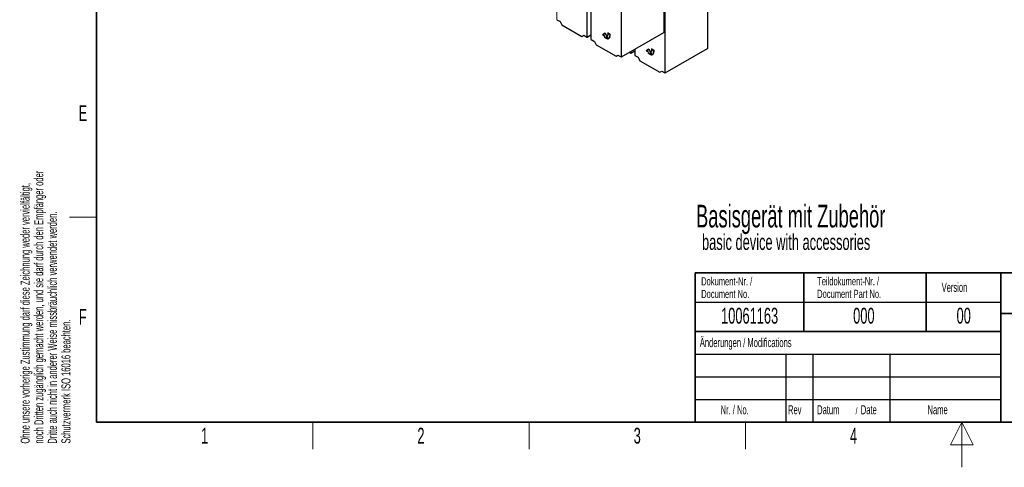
# Paper-space layout 'Blatt4' of a CAD drawing. Header units: millimetres. Extents: x 5 to 418, y 2 to 292.
# Tile 1 of 117: x 9 to 226, y 2 to 101. Entities that reach past the tile are written whole.
import ezdxf

# ---------------------------------------------------------------- set-up
doc = ezdxf.new("R2010")
doc.units = ezdxf.units.MM
doc.layers.add('SLD-0', color=7, linetype='Continuous')
doc.styles.add('SLDTEXTSTYLE0', font='TXT', dxfattribs={"width": 0.605})

psp = doc.layouts.new('Blatt4')

# ---------------------------------------------------------------- linework, layer by layer
at = {"color": 7, "linetype": 'Continuous', "lineweight": 18}
for p, q in [((127.58, 118.78), (127.58, 100.89)), ((134.25, 97.04), (134.25, 114.93)), ((134.3, 114.93), (134.3, 97.04)), ((135.15, 114.41), (135.15, 96.52)), ((141.82, 92.66), (141.82, 110.56)), ((141.87, 110.56), (141.87, 92.66)), ((151.47, 89.13), (151.47, 107.02)), ((151.52, 107.02), (151.52, 89.13)), ((138.32, 96.91), (138.3, 96.9)), ((138.51, 96.8), (138.49, 96.79)), ((138.89, 97.57), (138.87, 97.55)), ((139.33, 97.31), (139.3, 97.3)), ((143.9, 93.5), (143.9, 93.84)), ((143.95, 93.86), (143.95, 93.5)), ((144.8, 94.36), (144.8, 92.98)), ((148.54, 94.03), (148.52, 94.02)), ((148.98, 93.78), (148.95, 93.77)), ((147.97, 93.38), (147.95, 93.37)), ((148.16, 93.27), (148.14, 93.26))]:
    psp.add_line(p, q, dxfattribs=at)
at = {"color": 7, "linetype": 'Continuous', "lineweight": 25}
for p, q in [((135.14, 114.42), (135.14, 96.53)), ((151.26, 98.11), (151.26, 111.27)), ((160.91, 94.58), (160.91, 107.74)), ((127.58, 100.89), (128.3, 100.47)), ((128.3, 100.47), (128.73, 99.72)), ((128.73, 99.72), (133.1, 97.2)), ((138.28, 97.89), (137.69, 97.55)), ((138.28, 97.89), (137.71, 97.57)), ((137.77, 97.54), (138.28, 97.83)), ((138.87, 96.87), (138.28, 97.89)), ((138.3, 97.85), (138.28, 97.83)), ((138.28, 97.83), (138.78, 96.96)), ((138.3, 97.85), (138.8, 96.98)), ((139.34, 97.69), (138.87, 97.96)), ((138.87, 97.96), (138.87, 97.55)), ((138.89, 97.95), (138.89, 97.57)), ((138.93, 97.91), (138.9, 97.9)), ((138.9, 97.53), (138.9, 97.9)), ((138.9, 97.9), (139.3, 97.67)), ((138.93, 97.91), (139.33, 97.68)), ((141.87, 92.66), (151.24, 98.07)), ((133.1, 97.2), (133.53, 97.45)), ((133.53, 97.45), (134.25, 97.04)), ((134.3, 97.04), (135.14, 97.53)), ((135.15, 96.52), (135.88, 96.1)), ((135.88, 96.1), (136.31, 95.35)), ((137.71, 97.57), (137.69, 97.55)), ((137.69, 97.55), (138.01, 97.37)), ((137.71, 97.57), (138.03, 97.38)), ((138.04, 97.39), (137.77, 97.54)), ((138.03, 97.38), (138.01, 97.37)), ((138.49, 96.83), (138.3, 96.94)), ((138.3, 96.9), (138.49, 96.79)), ((138.32, 96.91), (138.51, 96.8)), ((138.78, 96.96), (138.51, 97.12)), ((138.56, 97.01), (138.53, 96.99)), ((138.53, 96.99), (138.57, 96.97)), ((138.57, 97.07), (138.55, 97.06)), ((138.55, 97.06), (138.87, 96.87)), ((138.56, 97.01), (138.56, 97)), ((138.57, 97.07), (138.84, 96.91)), ((138.78, 97.32), (138.76, 97.31)), ((138.76, 97.31), (138.78, 97.27)), ((138.78, 97.32), (138.8, 97.28)), ((138.8, 96.98), (138.78, 96.96)), ((139.06, 96.77), (139.09, 96.79)), ((139.33, 97.68), (139.3, 97.67)), ((139.3, 97.67), (139.3, 97.3)), ((139.33, 97.68), (139.33, 97.31)), ((139.34, 97.28), (139.34, 97.69)), ((136.31, 95.35), (140.67, 92.83)), ((143.61, 93.67), (143.9, 93.5)), ((143.95, 93.5), (144.79, 93.99)), ((144.79, 94.35), (144.79, 93)), ((147.93, 94.36), (147.34, 94.02)), ((147.36, 94.03), (147.34, 94.02)), ((147.34, 94.02), (147.66, 93.84)), ((147.93, 94.36), (147.36, 94.03)), ((147.36, 94.03), (147.68, 93.85)), ((147.42, 94.01), (147.93, 94.3)), ((147.69, 93.86), (147.42, 94.01)), ((147.68, 93.85), (147.66, 93.84)), ((148.52, 93.34), (147.93, 94.36)), ((147.95, 94.32), (147.93, 94.3)), ((147.93, 94.3), (148.43, 93.43)), ((147.95, 94.32), (148.45, 93.44)), ((148.43, 93.43), (148.16, 93.59)), ((148.2, 93.47), (148.18, 93.46)), ((148.22, 93.54), (148.2, 93.52)), ((148.2, 93.52), (148.52, 93.34)), ((148.2, 93.47), (148.21, 93.47)), ((148.22, 93.54), (148.49, 93.38)), ((148.43, 93.79), (148.41, 93.78)), ((148.41, 93.78), (148.43, 93.73)), ((148.43, 93.79), (148.45, 93.75)), ((148.99, 94.16), (148.52, 94.43)), ((148.52, 94.43), (148.52, 94.02)), ((148.54, 94.42), (148.54, 94.03)), ((148.57, 94.38), (148.55, 94.37)), ((148.55, 94), (148.55, 94.37)), ((148.55, 94.37), (148.95, 94.14)), ((148.57, 94.38), (148.98, 94.15)), ((148.98, 94.15), (148.95, 94.14)), ((148.95, 94.14), (148.95, 93.77)), ((148.98, 94.15), (148.98, 93.78)), ((148.99, 93.75), (148.99, 94.16)), ((151.52, 89.13), (160.89, 94.54)), ((140.67, 92.83), (141.1, 93.08)), ((141.1, 93.08), (141.82, 92.66)), ((144.8, 92.98), (145.52, 92.57)), ((145.52, 92.57), (145.96, 91.82)), ((145.96, 91.82), (150.32, 89.3)), ((148.14, 93.3), (147.95, 93.41)), ((147.95, 93.37), (148.14, 93.26)), ((147.97, 93.38), (148.16, 93.27)), ((148.18, 93.46), (148.22, 93.44)), ((148.45, 93.44), (148.43, 93.43)), ((148.71, 93.24), (148.74, 93.26)), ((150.32, 89.3), (150.75, 89.55)), ((150.75, 89.55), (151.47, 89.13))]:
    psp.add_line(p, q, dxfattribs=at)
for centre, radius, start, end in [((138.65, 97.44), 0.649, 186.8334, 237.1491), ((138.68, 97.46), 0.649, 186.8334, 237.1491), ((138.6, 97.41), 0.563, 182.6055, 237.3945), ((138.81, 97.22), 0.502, 230.7967, 9.214), ((138.82, 97.2), 0.524, 230.7967, 9.214), ((138.97, 97.12), 0.458, 180.6553, 196.5456), ((138.86, 97.29), 0.604, 234.3824, 294.3071), ((139.02, 97.14), 0.483, 184.529, 196.2958), ((139, 97.11), 0.451, 187.2404, 198.2668), ((138.6, 97.53), 0.268, 305.698, 5.6204), ((138.62, 97.54), 0.268, 305.698, 5.6204), ((138.61, 97.5), 0.293, 305.698, 5.6204), ((138.78, 97.24), 0.551, 304.0564, 7.2558), ((148.3, 93.91), 0.649, 186.8334, 237.1491), ((148.33, 93.93), 0.649, 186.8334, 237.1491), ((148.25, 93.88), 0.563, 182.6055, 237.3945), ((148.46, 93.69), 0.502, 230.7967, 9.214), ((148.47, 93.66), 0.524, 230.7967, 9.214), ((148.62, 93.59), 0.458, 180.6553, 196.5456), ((148.67, 93.61), 0.483, 184.529, 196.2958), ((148.65, 93.58), 0.451, 187.2404, 198.2668), ((148.25, 93.99), 0.268, 305.698, 5.6204), ((148.27, 94.01), 0.268, 305.698, 5.6204), ((148.26, 93.97), 0.293, 305.698, 5.6204), ((148.43, 93.71), 0.551, 304.0564, 7.2558), ((148.51, 93.76), 0.604, 234.3824, 294.3071)]:
    psp.add_arc(centre, radius, start, end, dxfattribs=at)
for centre, major_axis, ratio, start_param, end_param in [((151.24, 98.1), (0.0171, 0.0286), 0.587369, 3.9534, 5.506743), ((134.27, 97.05), (0.0333, 0.0005), 0.587275, 3.917956, 5.471299), ((135.18, 96.53), (0.0333, 0.0005), 0.587275, 3.132557, 3.917956), ((143.93, 93.52), (0.0333, 0.0005), 0.587275, 3.917956, 5.471299), ((160.89, 94.57), (0.0171, 0.0286), 0.587369, 3.9534, 5.506743), ((141.85, 92.68), (0.0333, 0.0005), 0.587275, 3.917956, 5.471299), ((144.83, 93), (0.0333, 0.0005), 0.587275, 3.132557, 3.917956), ((151.5, 89.15), (0.0333, 0.0005), 0.587275, 3.917956, 5.471299)]:
    psp.add_ellipse(centre, major_axis=major_axis, ratio=ratio, start_param=start_param, end_param=end_param, dxfattribs=at)
at = {"layer": 'SLD-0', "lineweight": 35}
for p, q in [((26, 282.5), (26, 12)), ((158.12, 45), (225.62, 45)), ((158.12, 45), (158.12, 32)), ((182.12, 45), (182.12, 32)), ((209.12, 45), (209.12, 32)), ((225.62, 45), (225.62, 32)), ((225.62, 45), (266.33, 45)), ((225.62, 45), (225.62, 36)), ((225.62, 36), (266.33, 36)), ((225.62, 36), (225.62, 12)), ((158.12, 32), (158.12, 12)), ((158.12, 32), (225.62, 32)), ((225.62, 32), (225.62, 12)), ((26, 12), (408, 12)), ((158.12, 12), (225.62, 12)), ((225.62, 12), (266.33, 12))]:
    psp.add_line(p, q, dxfattribs=at)
at = {"layer": 'SLD-0', "lineweight": 18}
for p, q in [((20, 57.25), (26, 57.25)), ((73.75, 6), (73.75, 12)), ((121.5, 6), (121.5, 12)), ((169.25, 6), (169.25, 12)), ((217, 12), (214.5, 7)), ((217, 2), (217, 12)), ((219.5, 7), (217, 12)), ((214.5, 7), (219.5, 7))]:
    psp.add_line(p, q, dxfattribs=at)
at = {"layer": 'SLD-0'}
for p, q in [((158.12, 38.5), (225.62, 38.5)), ((158.12, 27), (225.62, 27)), ((178.12, 27), (178.12, 12)), ((184.12, 27), (184.12, 12)), ((201.12, 27), (201.12, 12)), ((158.12, 22), (225.62, 22)), ((158.12, 17), (225.62, 17))]:
    psp.add_line(p, q, dxfattribs=at)
at = {"layer": 'SLD-0', "lineweight": 25}
psp.add_line((158.12, 32), (225.62, 32), dxfattribs=at)

# ---------------------------------------------------------------- texts
at = {"layer": 'SLD-0', "char_height": 2, "attachment_point": 1, "rotation": 90, "style": 'SLDTEXTSTYLE0'}
for s, insert in [('noch Dritten zugänglich gemacht werden, und sie darf durch den Empfänger oder', (12.23, 7.24)), ('Ohne unsere vorherige Zustimmung darf diese Zeichnung weder vervielfältigt,', (9.23, 7.24)), ('Dritte auch nicht in anderer Weise missbräuchlich verwendet werden.', (15.23, 7.24)), ('Schutzvermerk ISO 16016 beachten.', (18.23, 7.24))]:
    psp.add_mtext(s, dxfattribs=dict(at, insert=insert))
at = {"layer": 'SLD-0', "style": 'SLDTEXTSTYLE0'}
for s, insert, char_height, attachment_point in [('E', (22.98, 82), 3.5, 2), ('Basisgerät mit Zubehör', (158.33, 59.99), 5, 1), ('basic device with accessories', (159.65, 53.52), 3.5, 1), ('Dokument-Nr. /', (159.47, 43.99), 1.8, 1), ('Teildokument-Nr. /', (185.07, 44.01), 1.8, 1), ('Version', (212.55, 42.76), 2, 1), ('Document No.', (159.47, 41.19), 1.8, 1), ('Document Part No.', (185.07, 41.21), 1.8, 1), ('F', (22.95, 37), 3.5, 2), ('10061163', (170.16, 37.24), 3.5, 2), ('000', (195.38, 37.24), 3.5, 2), ('00', (217.42, 37.25), 3.5, 2), ('Änderungen / Modifications', (159.17, 30.56), 2, 1), ('Nr. / No.', (163.75, 15.72), 2, 1), ('Rev', (178.64, 15.72), 2, 1), ('Datum', (185.06, 15.72), 2, 1), ('/', (193.55, 15.22), 1.5, 1), ('Date', (194.7, 15.72), 2, 1), ('Name', (209.43, 15.73), 2, 1), ('1', (49.85, 10.74), 3.5, 2), ('2', (97.6, 10.74), 3.5, 2), ('3', (145.35, 10.74), 3.5, 2), ('4', (193.1, 10.74), 3.5, 2)]:
    psp.add_mtext(s, dxfattribs=dict(at, insert=insert, char_height=char_height, attachment_point=attachment_point))

doc.saveas('drawing.dxf')
